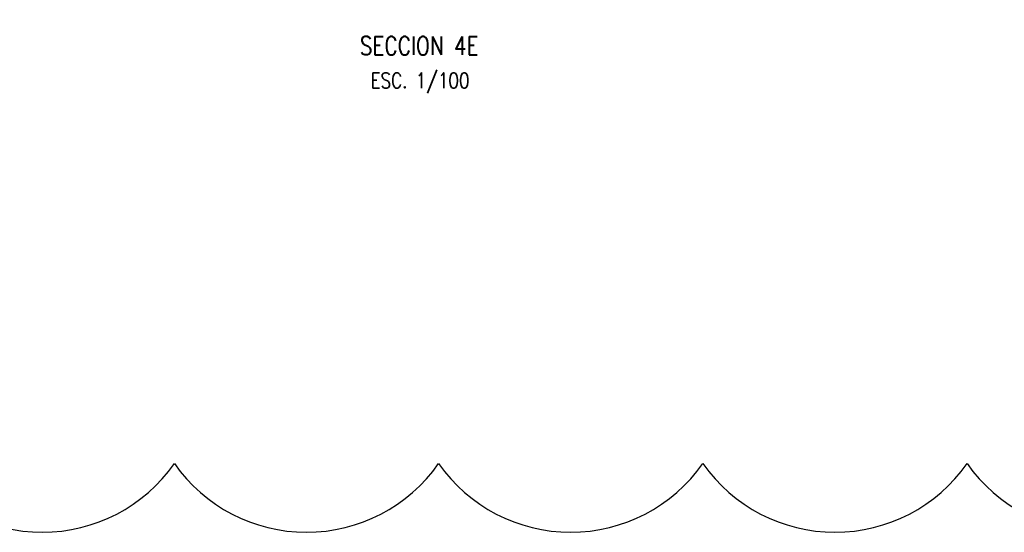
# Model space of a CAD drawing. Header units: metres. Extents: x 725561 to 725799, y 9150913 to 9151110.
# Tile 11 of 36: x 725609.11 to 725617.13, y 9150942.2 to 9150946.38. Entities that reach past the tile are written whole.
import ezdxf
from ezdxf.enums import TextEntityAlignment as Align

# ---------------------------------------------------------------- set-up
doc = ezdxf.new("R2010")
doc.units = ezdxf.units.M
for name, color, linetype in [('AIR.A3_NOTAS', 7, 'Continuous'), ('AIR.A3_SUB-TITULOS', 4, 'Continuous'), ('AIR.A3_TITULOS', 6, 'Continuous'), ('Layer3 (.10)', 3, 'Continuous')]:
    doc.layers.add(name, color=color, linetype=linetype)
doc.styles.add('AIR-Simplex.(0.80)', font='simplex.shx', dxfattribs={"width": 0.8})

# ---------------------------------------------------------------- blocks, each defined once
blk = doc.blocks.new('A1-T-PLANTA (2)')
at = {"layer": 'AIR.A3_NOTAS', "style": 'AIR-Simplex.(0.80)', "width": 0.8}
blk.add_attdef('NOTAS', text='', height=1.25, dxfattribs=at).set_placement((0.069, -2.7), align=Align.MIDDLE_CENTER)
at = {"layer": 'AIR.A3_SUB-TITULOS', "style": 'AIR-Simplex.(0.80)', "width": 0.8}
blk.add_attdef('SUBTÍTULO', text='', height=1.5, dxfattribs=at).set_placement((0, 0), align=Align.MIDDLE_CENTER)
at = {"layer": 'AIR.A3_TITULOS', "style": 'AIR-Simplex.(0.80)', "width": 0.8}
blk.add_attdef('TÍTULO', text='', height=1.75, dxfattribs=at).set_placement((0, 2.959), align=Align.MIDDLE_CENTER)

msp = doc.modelspace()

# ---------------------------------------------------------------- linework, layer by layer
at = {"layer": 'Layer3 (.10)'}
msp.add_lwpolyline([(725608.2127, 9150942.7656, 0.520567), (725610.3662, 9150942.7656, 0.520567), (725612.5196, 9150942.7656, 0.520567), (725614.673, 9150942.7656, 0.520567), (725616.8264, 9150942.7656, 0.520567), (725618.9799, 9150942.7656, 0.520567), (725621.1333, 9150942.7656, 0.520567), (725623.2867, 9150942.7656, 0.520567), (725625.106, 9150943.0998, 0.520567), (725625.106, 9150945.2532, 0.520567), (725625.106, 9150947.4066, 0.520567), (725625.106, 9150949.56, 0.520567), (725625.106, 9150951.7135, 0.520567), (725625.106, 9150953.8669, 0.520567), (725623.1311, 9150954.0455, 0.520567), (725620.9777, 9150954.0455, 0.520567), (725618.8243, 9150954.0455, 0.520567), (725616.6708, 9150954.0455, 0.520567), (725614.5174, 9150954.0455, 0.520567), (725612.364, 9150954.0455, 0.520567), (725610.2106, 9150954.0455, 0.520567), (725608.0571, 9150954.0455, 0.520567)], format="xyb", dxfattribs=at)

# ---------------------------------------------------------------- block references
at = {"color": 4}
ref = msp.add_blockref('A1-T-PLANTA (2)', (725612.3611, 9150946.2444), dxfattribs=dict(at, xscale=0.1, yscale=0.1, zscale=0.1))
ref.add_attrib('PLANTA', 'SECCION 4E', dxfattribs={"layer": 'AIR.A3_SUB-TITULOS', "height": 0.15, "style": 'AIR-Simplex.(0.80)', "width": 0.8}).set_placement((725612.3611, 9150946.2444), align=Align.TOP_CENTER)
ref.add_attrib('ESC. 1', 'ESC. 1/100', dxfattribs={"layer": 'AIR.A3_NOTAS', "height": 0.125, "style": 'AIR-Simplex.(0.80)', "width": 0.8}).set_placement((725612.3681, 9150945.9491), align=Align.TOP_CENTER)

doc.saveas('drawing.dxf')
